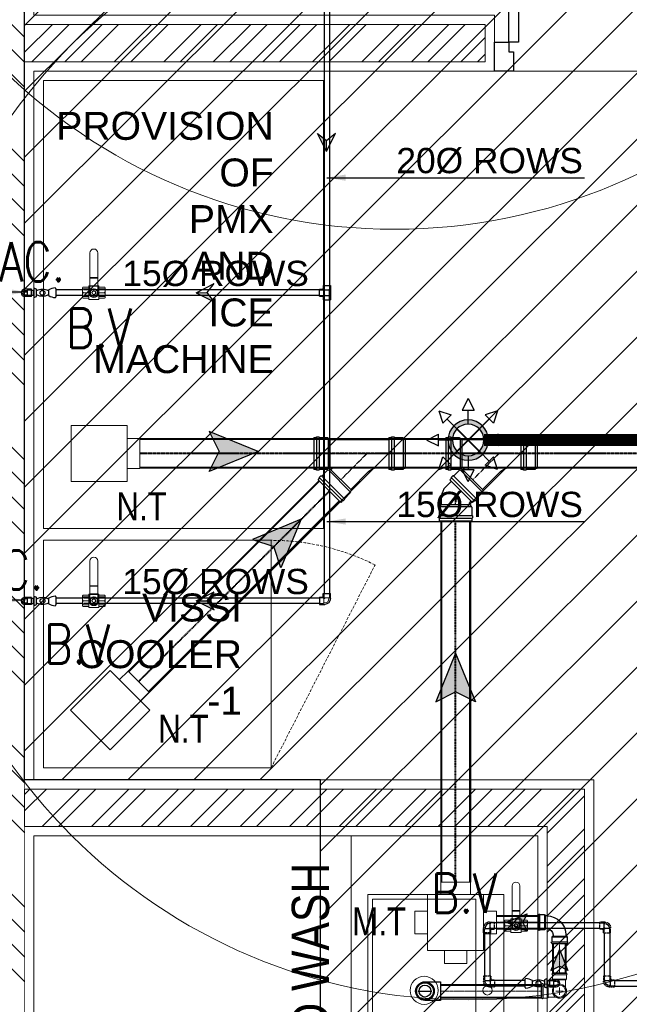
# Model space of a CAD drawing. Header units: millimetres. Extents: x -226731 to 126254, y -16359 to 60195.
# Tile 62 of 256: x -164022 to -162390, y 16144 to 18782. Entities that reach past the tile are written whole.
import ezdxf
from ezdxf.lldxf.tags import DXFTag

# ---------------------------------------------------------------- set-up
doc = ezdxf.new("R2010")
doc.units = ezdxf.units.MM
doc.header["$LTSCALE"] = 0.1
doc.header["$MEASUREMENT"] = 0
for name, pattern in [('CENTER', [2, 1.25, -0.25, 0.25, -0.25]), ('CENTER2', [1.125, 0.75, -0.125, 0.125, -0.125]), ('CONTINOUS', [0, 0, 0]), ('DASHDOT2', [0.5, 0.25, -0.125, 0, -0.125]), ('DASHED', [0.75, 0.5, -0.25]), ('DASHED2', [0.375, 0.25, -0.125])]:
    doc.linetypes.add(name, pattern=pattern)
doc.layers.get('0').update_dxf_attribs({"lineweight": 5})
for name, color, linetype, lineweight in [('-P-Text', 7, 'Continuous', 18), ('0_CCE_ FF_SIDE WALL SPRINKLER', 6, 'Continuous', 0), ('0_CCE_FF_100 DIA PIPE', 11, 'Continuous', 0), ('0_CCE_PL_80DIA WASTE PIPE', 80, 'DASHED', 25), ('15dia.(Ball Val)', 6, 'Continuous', 13), ('Annotation-Tag-Section', 8, 'Continuous', 15), ('BSEML-DWS INTERNAL', 90, 'DASHDOT2', 30), ('DIM', 142, 'Continuous', 9), ('Dominos Jalandhar - Xbase$0$I-FURN', 25, 'Continuous', 5), ('HATCH', 9, 'Continuous', 0), ('MEP FLUSH WATER', 1, 'CENTER2', 40), ('MEP WASTE PIPE.', 3, 'Continuous', 0), ('NPC-P-LEDGE WALL', 150, 'Continuous', 13), ('S-Col', 170, 'Continuous', 20), ('S2-Civil plan', 5, 'Continuous', 5), ('SPRINKLER COVERAGE AREA', 1, 'Continuous', 9), ('TEXT', 70, 'Continuous', 5), ('WALLS', 1, 'Continuous', 5)]:
    doc.layers.add(name, color=color, linetype=linetype, lineweight=lineweight)
for name, color, linetype in [('0_CCE_Domestic pipe', 5, 'Continuous'), ('0_CCE_PL Domestic pipe', 5, 'DOMESTIC_LINE'), ('0_CCE_PL_WATER SUPPLY ARROW', 7, 'Continuous'), ('0_CCE_PLUMBIMG TEXT', 8, 'Continuous'), ('0_PC_PL_SEW FLOW DIRECTIONS', 21, 'Continuous'), ('Door', 5, 'Continuous'), ('FIRE FIGHTING SERVICES', 5, 'Continuous'), ('JMT-F-SPRINKLER', 50, 'Continuous'), ('NPC-P-Waste Water Pipe', 5, 'Continuous'), ('PLUMBING FITTINGS', 30, 'FLUSHING_WATER_SUPPLY')]:
    doc.layers.add(name, color=color, linetype=linetype)
doc.styles.add('ARIAL', font='arial.ttf')
doc.styles.add('Dominos CV Raman - X base$0$50', font='arial.ttf', dxfattribs={"height": 75})
doc.styles.add('romance', font='romans.shx', dxfattribs={"width": 0.8})
doc.styles.add('ROMAND', font='ROMAND.shx', dxfattribs={"width": 0.8, "height": 225})
doc.styles.add('S2-ARIAL', font='arial.ttf')
doc.styles.get("Standard").update_dxf_attribs({"font": 'ARIALN.TTF'})
tags = doc.linetypes.add('DASH', pattern=[0.35, 0.25, -0.1]).pattern_tags.tags
tags[6:7] = [DXFTag(74, 4), DXFTag(75, 0), DXFTag(340, '0'), DXFTag(46, 1.0), DXFTag(50, 0.0), DXFTag(44, 0.0), DXFTag(45, 0.0)]
tags[4:5] = [DXFTag(74, 4), DXFTag(75, 0), DXFTag(340, '0'), DXFTag(46, 1.0), DXFTag(50, 0.0), DXFTag(44, 0.0), DXFTag(45, 0.0)]
doc.linetypes.add('DOMESTIC_LINE', pattern='A,0.5,-0.2,["DWS",ARIAL,S=0.1,R=0,X=-0.1,Y=-0.05],-0.25', length=0.95)
doc.linetypes.add('FLUSHING_WATER_SUPPLY', pattern='A,0.5,-0.2,["FWS",Standard,S=0.1,R=0,X=-0.14,Y=-0.05],-0.2', length=0.9)
doc.dimstyles.new('C', dxfattribs={"dimtxt": 175, "dimasz": 125, "dimexe": 100, "dimexo": 100, "dimgap": 100, "dimtad": 1, "dimdec": 0, "dimzin": 0, "dimdsep": 46, "dimtxsty": 'ROMAND', "dimcen": 0, "dimclrd": 5, "dimclre": 5, "dimclrt": 2, "dimadec": 0, "dimazin": 0, "dimtfac": 1, "dimtdec": 0, "dimtix": 1, "dimtmove": 2, "dimatfit": 3, "dimfxl": 0, "dimfrac": 1, "dimtolj": 1, "dimtzin": 0, "dimarcsym": 0})
pattern_1 = [(225, (-23958, 0), (66.29126, -66.29126), []), (225, (-24002.19, 5e-15), (66.29126, -66.29126), [])]

# ---------------------------------------------------------------- blocks, each defined once
blk = doc.blocks.new('A$C2d118bc3')
at = {"layer": 'Dominos Jalandhar - Xbase$0$I-FURN', "color": 8, "linetype": 'DASHED2', "ltscale": 12}
blk.add_line((-12.19, 0), (9.21, -10.96), dxfattribs=at)
at = {"layer": 'Dominos Jalandhar - Xbase$0$I-FURN', "color": 8}
blk.add_lwpolyline([(11.81, 0), (-12.19, 0), (-12.19, 24), (11.81, 24)], close=True, dxfattribs=at)
at = {"layer": 'Dominos Jalandhar - Xbase$0$I-FURN', "color": 8, "linetype": 'DASHED2', "ltscale": 12}
blk.add_arc((-12.62, 0), 24.43, 333.3464, 359.9994, dxfattribs=at)
blk = doc.blocks.new('washbasin')
at = {"layer": 'DIM', "color": 8}
for points in [[(-227434.55, -32227.62), (-227414.05, -32227.62), (-227414.05, -32242.12), (-227434.55, -32242.12)], [(-227434.05, -32230.62), (-227414.55, -32230.62), (-227414.55, -32241.62), (-227434.05, -32241.62)]]:
    blk.add_lwpolyline(points, close=True, dxfattribs=at)
for centre, radius in [((-227424.3, -32229.37), 0.5), ((-227424.3, -32236.12), 1.5)]:
    blk.add_circle(centre, radius, dxfattribs=at)
blk = doc.blocks.new('d900')
at = {"color": 8}
blk.add_lwpolyline([(37.5, 75), (37.5, 900), (62.5, 900), (62.5, 75)], close=True, dxfattribs=at)
for points in [[(0, 0), (0, 75), (37.5, 75), (37.5, 50), (50, 50), (50, 0), (0, 0)], [(900, 0), (900, 75), (862.5, 75), (862.5, 50), (850, 50), (850, 0), (900, 0)]]:
    blk.add_lwpolyline(points, dxfattribs=at)
blk.add_arc((36.8, 74.7), 825.7, 0.0189, 88.2183, dxfattribs=at)
blk = doc.blocks.new('aaaa')
at = {"layer": 'PLUMBING FITTINGS', "color": 7, "linetype": 'Continuous'}
for p, q in [((-31037.6, -481530.6), (-31024.6, -481537.1)), ((-31037.6, -481582.7), (-31024.6, -481576.2)), ((-30959.4, -481542.8), (-30959.4, -481570.5)), ((-30920.4, -481534.9), (-30920.4, -481578.4))]:
    blk.add_line(p, q, dxfattribs=at)
blk.add_lwpolyline([(-31050.6, -481543.6), (-31050.6, -481569.7), (-31037.6, -481569.7), (-31037.6, -481543.6)], close=True, dxfattribs=at)
for points in [[(-31037.6, -481530.6), (-31037.6, -481582.7)], [(-31024.6, -481576.2), (-31024.6, -481537.1)]]:
    blk.add_lwpolyline(points, dxfattribs=at)
blk.add_circle((-30992, -481556.7), 13, dxfattribs=at)
for centre, radius, start, end in [((-30992, -481610.9), 71.8, 63.0137, 116.9966), ((-30992, -481502.5), 71.8, 243.0137, 296.9966), ((-30958.1, -481542.8), 1.3, 120.4955, 180.0052), ((-30958.1, -481570.5), 1.3, 180.0052, 239.5148), ((-30918.8, -481609.7), 78.9, 94.3234, 120.4955), ((-30918.8, -481503.6), 78.9, 239.5148, 265.6869), ((-30924.3, -481534.9), 3.91, 0.0052, 96.5714), ((-30924.3, -481578.4), 3.91, 263.439, 0.0052)]:
    blk.add_arc(centre, radius, start, end, dxfattribs=at)
blk = doc.blocks.new('G$C17303681')
at = {"color": 8, "linetype": 'Continuous'}
for p, q in [((0, 17), (9.2, 17)), ((0, 2), (9.2, 2)), ((11.4, 15.3), (18.2, 15.3)), ((11.4, 3.8), (18.2, 3.8)), ((11.5, 4.4), (11.5, 14.7))]:
    blk.add_line(p, q, dxfattribs=at)
for centre, radius, start, end in [((9.2, 14.7), 2.34, 0, 90), ((9.2, 4.4), 2.34, 270, 0), ((18.2, 9.5), 5.76, 270, 90)]:
    blk.add_arc(centre, radius, start, end, dxfattribs=at)
at = {"layer": '0_CCE_PL Domestic pipe', "color": 30, "linetype": 'CONTINOUS', "lineweight": -3, "ltscale": 150, "true_color": 0xf8991e}
for p, q in [((0, 19.1), (0, 0)), ((0, 19.1), (18.2, 19.1)), ((0, 0), (18.2, 0))]:
    blk.add_line(p, q, dxfattribs=at)
blk.add_arc((18, 9.5), 9.53, 271.3035, 88.6965, dxfattribs=at)
blk = doc.blocks.new('15dia.BV.(top)')
at = {"layer": '15dia.(Ball Val)', "color": 7}
for p, q in [((-23.5, 9.9), (-23.5, -9.9)), ((-23.5, 8.1), (-10.5, 8.1)), ((-22.2, 11.5), (-10.5, 11.5)), ((-22.2, 0), (-10.5, 0)), ((-10.5, 14), (-10.5, -14)), ((-10.5, 14), (10.5, 14)), ((10.5, 14), (10.5, -14)), ((22.2, 11.5), (10.5, 11.5)), ((23.5, 8.1), (10.5, 8.1)), ((22.2, 0), (10.5, 0)), ((23.5, 9.9), (23.5, -9.9)), ((-22.2, -8.1), (-10.5, -8.1)), ((-21.8, -11.5), (-10.5, -11.5)), ((-10.5, -14), (10.5, -14)), ((-8, -8.7), (-8, -82)), ((6.7, -13.2), (-6.7, -13.2)), ((6.7, -13.7), (-6.7, -13.7)), ((6.7, -14.2), (-6.7, -14.2)), ((8, -8.7), (8, -82)), ((22.2, -8.1), (10.5, -8.1)), ((21.8, -11.5), (10.5, -11.5)), ((6.7, -30.1), (-6.7, -30.1)), ((6.7, -30.6), (-6.7, -30.6)), ((6.7, -31.1), (-6.7, -31.1))]:
    blk.add_line(p, q, dxfattribs=at)
blk.add_lwpolyline([(0, 8), (-6.9, 4), (-6.9, -4), (0, -8), (6.9, -4), (6.9, 4)], close=True, dxfattribs=at)
for radius in [8, 3.42]:
    blk.add_circle((0, 0), radius, dxfattribs=at)
for centre, radius, start, end in [((-21.8, 9.8), 1.71, 102.1961, 257.2057), ((-16.5, 4.1), 6.96, 144.0758, 215.9242), ((-16.6, -4.1), 6.9, 143.9143, 216.0857), ((0, 0), 10, 334.1581, 205.8419), ((0, 0), 3.91, 90, 31.2416), ((21.8, 9.8), 1.71, 282.7943, 77.8039), ((16.5, 4.1), 6.96, 324.0758, 35.9242), ((16.6, -4.1), 6.9, 323.9143, 36.0857), ((-21.8, -9.8), 1.71, 102.7615, 269.8838), ((-18, -8.7), 10, 0, 25.8419), ((-18, -8.7), 10, 0, 25.8419), ((18, -8.7), 10, 154.1581, 180), ((18, -8.7), 10, 176.0222, 180), ((21.8, -9.8), 1.71, 270.1162, 77.2385), ((0, -82), 8, 180, 0)]:
    blk.add_arc(centre, radius, start, end, dxfattribs=at)
blk = doc.blocks.new('A$C57A56BFF')
at = {"color": 7}
for points in [[(-36.1, 0), (-4.7, 15.4)], [(-4.7, 15.4), (-17.3, -0.2)], [(-36.1, 0), (-17.3, -0.2)], [(-36.1, 0), (-4.9, -15.9)], [(-17.3, -0.2), (-4.9, -15.9)]]:
    blk.add_lwpolyline(points, dxfattribs=at)
blk.add_solid([(-17.3, -0.2), (-36.1, 0), (-4.7, 15.4)], dxfattribs=at)
blk = doc.blocks.new('G$C1CDEEDE1')
at = {"color": 8, "linetype": 'Continuous'}
for p, q in [((0, 26.9), (9.2, 26.9)), ((38.8, 26.9), (29.7, 26.9)), ((0, 11.9), (9.2, 11.9)), ((27.4, 25.2), (11.4, 25.2)), ((11.4, 13.7), (13.7, 13.7)), ((11.5, 14.3), (11.5, 24.6)), ((11.9, 0), (11.9, 9.2)), ((13.7, 11.4), (13.7, 13.7)), ((24.6, 11.5), (14.3, 11.5)), ((27.4, 13.7), (25.2, 13.7)), ((25.2, 11.4), (25.2, 13.7)), ((26.9, 0), (26.9, 9.2)), ((27.3, 14.3), (27.3, 24.6)), ((38.8, 11.9), (29.7, 11.9))]:
    blk.add_line(p, q, dxfattribs=at)
for centre, start, end in [((9.2, 24.6), 0, 90), ((29.7, 24.6), 90, 180), ((9.2, 14.3), 270, 0), ((14.3, 9.2), 90, 180), ((24.6, 9.2), 0, 90), ((29.7, 14.3), 180, 270)]:
    blk.add_arc(centre, 2.34, start, end, dxfattribs=at)
at = {"layer": '0_CCE_PL Domestic pipe', "color": 30, "linetype": 'CONTINOUS', "lineweight": -3, "ltscale": 150, "true_color": 0xf8991e}
for p, q in [((0, 9.9), (0, 29)), ((38.8, 29), (0, 29)), ((38.8, 9.9), (38.8, 29)), ((7.6, 9.9), (0, 9.9)), ((9.9, 0), (9.9, 7.6)), ((9.9, 0), (29, 0)), ((29, 0), (29, 7.6)), ((38.8, 9.9), (31.3, 9.9))]:
    blk.add_line(p, q, dxfattribs=at)
for centre, start, end in [((7.6, 7.6), 0, 90), ((31.3, 7.6), 90, 180)]:
    blk.add_arc(centre, 2.34, start, end, dxfattribs=at)
blk = doc.blocks.new('G$CB144AF6C')
at = {"color": 8, "linetype": 'Continuous'}
for p, q in [((11.9, 29), (11.9, 19.8)), ((26.9, 29), (26.9, 19.8)), ((0, 17), (9.2, 17)), ((0, 2), (9.2, 2)), ((11.4, 15.3), (13.7, 15.3)), ((13.7, 3.8), (11.4, 3.8)), ((11.5, 14.7), (11.5, 4.4)), ((13.7, 17.5), (13.7, 15.3)), ((24.6, 17.4), (14.3, 17.4)), ((25.2, 17.5), (25.2, 15.3))]:
    blk.add_line(p, q, dxfattribs=at)
for centre, radius, start, end in [((9.2, 14.7), 2.34, 0, 90), ((9.2, 4.4), 2.34, 270, 0), ((14.3, 19.8), 2.34, 180, 270), ((13.7, 15.3), 11.5, 270, 0), ((24.6, 19.8), 2.34, 270, 0)]:
    blk.add_arc(centre, radius, start, end, dxfattribs=at)
at = {"layer": '0_CCE_PL Domestic pipe', "color": 30, "linetype": 'CONTINOUS', "lineweight": -3, "ltscale": 150, "true_color": 0xf8991e}
for p, q in [((9.9, 29), (29, 29)), ((9.9, 29), (9.9, 21.4)), ((29, 29), (29, 15.3)), ((0, 19.1), (0, 0)), ((7.6, 19.1), (0, 19.1)), ((13.7, 0), (0, 0))]:
    blk.add_line(p, q, dxfattribs=at)
for centre, radius in [((7.6, 21.4), 2.34), ((13.7, 15.3), 15.3)]:
    blk.add_arc(centre, radius, 270, 0, dxfattribs=at)
blk = doc.blocks.new('G$CF7741237')
at = {"color": 8, "linetype": 'Continuous'}
for p, q in [((0, 17), (9.2, 17)), ((0, 2), (9.2, 2)), ((11.4, 15.3), (18.2, 15.3)), ((11.4, 3.8), (18.2, 3.8)), ((11.5, 4.4), (11.5, 14.7))]:
    blk.add_line(p, q, dxfattribs=at)
for centre, radius, start, end in [((9.2, 14.7), 2.34, 0, 90), ((9.2, 4.4), 2.34, 270, 0), ((18.2, 9.5), 5.76, 270, 90)]:
    blk.add_arc(centre, radius, start, end, dxfattribs=at)
at = {"layer": '0_CCE_PL Domestic pipe', "linetype": 'CONTINOUS', "lineweight": -3, "ltscale": 150}
for p, q in [((0, 19.1), (0, 0)), ((0, 19.1), (18.2, 19.1)), ((0, 0), (18.2, 0))]:
    blk.add_line(p, q, dxfattribs=at)
blk.add_arc((18, 9.5), 9.53, 271.3035, 88.6965, dxfattribs=at)
blk = doc.blocks.new('A$C411cdb99')
at = {"color": 8, "linetype": 'Continuous'}
for p, q in [((0, 10), (12.2, 10)), ((15.2, 7.7), (18.2, 7.7)), ((15.3, 6.9), (15.3, -6.9)), ((0, -10), (12.2, -10)), ((15.2, -7.7), (18.2, -7.7)), ((15.9, -25.9), (15.9, -13.7)), ((18.2, -10.7), (18.2, -7.7)), ((19, -10.6), (32.8, -10.6)), ((33.6, -7.7), (33.6, -10.7)), ((35.9, -25.9), (35.9, -13.7))]:
    blk.add_line(p, q, dxfattribs=at)
for centre, radius, start, end in [((12.2, 6.9), 3.12, 0, 90), ((18.2, -7.7), 15.3, 0, 90), ((12.2, -6.9), 3.12, 270, 0), ((19, -13.7), 3.12, 90, 180), ((32.8, -13.7), 3.12, 0, 90)]:
    blk.add_arc(centre, radius, start, end, dxfattribs=at)
at = {"layer": '0_CCE_Domestic pipe', "linetype": 'DASHED', "ltscale": 75}
for p, q in [((0, -12.7), (0, 12.7)), ((0, 12.7), (18.2, 12.7)), ((0, -12.7), (10.1, -12.7)), ((13.2, -15.8), (13.2, -25.9)), ((13.2, -25.9), (38.6, -25.9)), ((38.6, -7.7), (38.6, -25.9))]:
    blk.add_line(p, q, dxfattribs=at)
for centre, radius in [((18.2, -7.7), 20.4), ((10.1, -15.8), 3.12)]:
    blk.add_arc(centre, radius, 0, 90, dxfattribs=at)
blk = doc.blocks.new('*U587')
blk.add_lwpolyline([(-75, 75), (-75, -75), (75, -75), (75, 75)], close=True)
blk.add_lwpolyline([(40, -75), (40, -108.4), (-40, -108.4), (-40, -75)])
blk = doc.blocks.new('DIR-ARO')
at = {"linetype": 'Continuous'}
blk.add_hatch(color=0, dxfattribs=at).paths.add_polyline_path([(59.9, 0), (201.6, -57.7), (172, 0), (201.6, 57.7)])
at = {"color": 0, "linetype": 'Continuous'}
for p, q in [((59.9, 0), (201.6, 57.7)), ((201.6, 57.7), (172, 0)), ((59.9, 0), (201.6, -57.7)), ((201.6, -57.7), (172, 0))]:
    blk.add_line(p, q, dxfattribs=at)
blk = doc.blocks.new('*U588')
blk.add_lwpolyline([(-75, 75), (-75, -75), (75, -75), (75, 75)], close=True)
blk.add_lwpolyline([(-75, -40), (-108.4, -40), (-108.4, 40), (-75, 40)])
blk = doc.blocks.new('zw$36F0')
at = {"layer": '0_CCE_PL_80DIA WASTE PIPE', "color": 5, "linetype": 'CONTINOUS', "lineweight": -3, "ltscale": 4}
for p, q in [((0, 171.1), (0, 90.8)), ((4.9, 171.1), (0, 171.1)), ((4.9, 171.8), (4.9, 90.1)), ((4.9, 171.8), (4.9, 171.1)), ((29.4, 173.9), (7, 173.9)), ((29.4, 174.6, 0), (29.4, 87.3, 0)), ((29.4, 174.6), (29.4, 173.9)), ((35.4, 175.6), (30.4, 175.6)), ((36.4, 174.6, 0), (36.4, 87.3, 0)), ((36.4, 173.9), (36.4, 174.6)), ((43.3, 173.9), (36.4, 173.9)), ((43.3, 173.9), (43.3, 88)), ((201.3, 168.4), (43.3, 168.4)), ((201.3, 171.1), (201.3, 90.8)), ((206.2, 171.1), (201.3, 171.1)), ((206.2, 171.8), (206.2, 90.1)), ((206.2, 171.8), (206.2, 171.1)), ((230.6, 173.9), (208.3, 173.9)), ((230.6, 174.6, 0), (230.6, 87.3, 0)), ((230.6, 174.6), (230.6, 173.9)), ((236.7, 175.6), (231.6, 175.6)), ((237.7, 174.6, 0), (237.7, 87.3, 0)), ((237.7, 173.9), (237.7, 174.6)), ((244.5, 173.9), (237.7, 173.9)), ((244.5, 173.9), (244.5, 88)), ((0, 90.8), (4.9, 90.8)), ((4.9, 90.8), (4.9, 90.1)), ((7, 88), (29.4, 88)), ((29.4, 88), (29.4, 87.3)), ((30.4, 86.3), (35.4, 86.3)), ((36.4, 87.3), (36.4, 88)), ((36.4, 88), (43.3, 88)), ((71.2, 93.4), (43.3, 93.4)), ((145.7, 34.4), (97.7, 82.5)), ((145.7, 34.4), (97.7, 82.5)), ((200.6, 89.3, 0), (143.9, 32.6, 0)), ((204.6, 86.3, 0), (146.9, 28.6, 0)), ((198.8, 87.5), (196.2, 90)), ((201.3, 93.4), (197.6, 93.4)), ((204.1, 85.8, 0), (200.6, 89.3, 0)), ((201.3, 90.8), (206.2, 90.8)), ((204.6, 86.3, 0), (204.1, 85.8, 0)), ((206.2, 90.8), (206.2, 90.1)), ((223.4, 70.5, 0), (207.6, 86.3, 0)), ((208.3, 88), (230.6, 88)), ((230.6, 88), (230.6, 87.3)), ((231.6, 86.3), (236.7, 86.3)), ((237.7, 87.3), (237.7, 88)), ((237.7, 88), (244.5, 88)), ((223.9, 71.1, 0), (162.1, 9.3, 0)), ((228.9, 66.1, 0), (167.1, 4.3, 0)), ((233.2, 60.7, 0), (172.5, 0, 0)), ((223.9, 71.1, 0), (223.4, 70.5, 0)), ((228.9, 67.5, 0), (225.3, 71.1, 0)), ((228.4, 65.5, 0), (228.9, 66.1, 0)), ((233.2, 60.7, 0), (228.4, 65.5, 0)), ((143.9, 32.6, 0), (147.4, 29.1, 0)), ((147.4, 29.1, 0), (146.9, 28.6, 0)), ((146.9, 25.6, 0), (162.7, 9.8, 0)), ((162.7, 9.8, 0), (162.1, 9.3, 0)), ((162.1, 7.9, 0), (165.7, 4.3, 0)), ((167.1, 4.3, 0), (167.7, 4.8, 0)), ((167.7, 4.8, 0), (172.5, 0, 0))]:
    blk.add_line(p, q, dxfattribs=at)
at = {"layer": '0_CCE_PL_80DIA WASTE PIPE', "color": 7, "linetype": 'CENTER', "lineweight": -3}
for p, q in [((201.3, 130.9), (43.3, 130.9)), ((172.3, 60.9, 0), (102.3, 130.9, 0))]:
    blk.add_line(p, q, dxfattribs=at)
at = {"layer": '0_CCE_PL_80DIA WASTE PIPE', "color": 5, "linetype": 'CONTINOUS', "lineweight": -3, "ltscale": 4}
for centre, radius, start, end in [((7, 171.8), 2.11, 90, 180), ((30.4, 174.6), 1, 90, 180), ((35.4, 174.6), 1, 0, 90), ((208.3, 171.8), 2.11, 90, 180), ((231.6, 174.6), 1, 90, 180), ((236.7, 174.6), 1, 0, 90), ((7, 90.1), 2.11, 180, 270), ((30.4, 87.3), 1, 180, 270), ((35.4, 87.3), 1, 270, 0), ((71.2, 55.9), 37.5, 45, 90), ((197.6, 91.4), 2, 90, 225), ((206.1, 84.8, 0), 2.11, 45, 135), ((208.3, 90.1), 2.11, 180, 270), ((231.6, 87.3), 1, 180, 270), ((236.7, 87.3), 1, 270, 0), ((224.6, 70.4, 0), 1, 45, 135), ((228.2, 66.8, 0), 1, 315, 45), ((148.4, 27.1, 0), 2.11, 135, 225), ((162.9, 8.6, 0), 1, 135, 225), ((166.4, 5, 0), 1, 225, 315)]:
    blk.add_arc(centre, radius, start, end, dxfattribs=at)
blk = doc.blocks.new('*U589')
for points in [[(-30, 75), (-30, 109.6), (30, 109.6), (30, 75)], [(-75, 40), (-108.4, 40), (-108.4, -40), (-75, -40)], [(75, 30), (109.6, 30), (109.6, -30), (75, -30)], [(30, -75), (30, -109.6), (-30, -109.6), (-30, -75)]]:
    blk.add_lwpolyline(points)
blk.add_lwpolyline([(75, 75), (75, -75), (-75, -75), (-75, 75)], close=True)
blk = doc.blocks.new('G$C034B8DBD')
at = {"color": 6, "linetype": 'Continuous', "lineweight": 20, "ltscale": 75}
for p, q in [((2.2, 39.4, 0), (0, 39.4, 0)), ((0, 36.5, 0), (0, 39.4, 0)), ((17, 39.4, 0), (5.4, 39.4, 0)), ((19.2, 38.1, 0), (17, 39.4, 0)), ((19.2, 38.1, 0), (19.2, 36.5, 0)), ((19.2, 36.5, 0), (49.3, 36.5, 0)), ((0, 4.5, 0), (0, 1.6, 0)), ((2.2, 1.6, 0), (0, 1.6, 0)), ((17, 1.6, 0), (5.4, 1.6, 0)), ((19.2, 2.9, 0), (17, 1.6, 0)), ((19.2, 4.5, 0), (49.3, 4.5, 0)), ((19.2, 2.9, 0), (19.2, 4.5, 0))]:
    blk.add_line(p, q, dxfattribs=at)
at = {"color": 8, "lineweight": 13, "ltscale": 75}
for p, q in [((0, 37.9, 0), (0, 3, 0)), ((2.2, 39.4, 0), (2.2, 1.6, 0)), ((5.4, 39.4, 0), (5.4, 1.6, 0)), ((17, 39.4, 0), (17, 1.6, 0)), ((19.2, 37.3, 0), (19.2, 3.7, 0)), ((49.3, 30.1, 0), (49.3, 10.9, 0)), ((39.7, 20.5, 0), (58.9, 20.5, 0))]:
    blk.add_line(p, q, dxfattribs=at)
at = {"color": 6, "linetype": 'Continuous', "lineweight": 20, "ltscale": 75}
for centre, radius, start, end in [((3.8, 39.4, 0), 1.6, 0, 180), ((49.3, 20.5, 0), 18.9, 237.8019, 122.1981), ((3.8, 1.6, 0), 1.6, 180, 0)]:
    blk.add_arc(centre, radius, start, end, dxfattribs=at)
at = {"color": 6, "lineweight": 13, "ltscale": 75}
blk.add_ellipse((49.3, 20.5, 0), major_axis=(11.3, 11.3, 0), ratio=1, start_param=3.926585, end_param=7.068989, dxfattribs=at)
blk = doc.blocks.new('G$C62F76815')
at = {"color": 8, "lineweight": 13, "ltscale": 75}
for p, q in [((40.4, 79.9), (3.2, 79.9)), ((42, 77.5), (1.7, 77.5)), ((42, 74.1), (1.7, 74.1)), ((42, 61.8), (1.7, 61.8)), ((39.8, 59.4), (3.9, 59.4)), ((59.4, 3.9), (59.4, 39.8)), ((61.8, 1.7), (61.8, 42)), ((74.1, 1.7), (74.1, 42)), ((77.5, 1.7), (77.5, 42)), ((79.9, 3.2), (79.9, 40.4))]:
    blk.add_line(p, q, dxfattribs=at)
at = {"layer": 'NPC-P-Waste Water Pipe', "color": 6}
for p, q in [((1.7, 77.5), (1.7, 79.9)), ((4.8, 79.9), (1.7, 79.9)), ((38.9, 79.9), (42, 79.9)), ((42, 77.5), (42, 79.9)), ((1.7, 61.8), (1.7, 74.1)), ((3.1, 59.4), (1.7, 61.8)), ((3.1, 59.4), (4.8, 59.4)), ((4.8, 56), (4.8, 59.4)), ((38.9, 56), (38.9, 59.4)), ((40.6, 59.4), (38.9, 59.4)), ((40.6, 59.4), (42, 61.8)), ((42, 61.8), (42, 74.1)), ((56, 38.9), (59.4, 38.9)), ((59.4, 40.6), (61.8, 42)), ((59.4, 40.6), (59.4, 38.9)), ((61.8, 42), (74.1, 42)), ((77.5, 42), (79.9, 42)), ((79.9, 38.9), (79.9, 42)), ((56, 4.8), (59.4, 4.8)), ((59.4, 3.1), (59.4, 4.8)), ((59.4, 3.1), (61.8, 1.7)), ((61.8, 1.7), (74.1, 1.7)), ((77.5, 1.7), (79.9, 1.7)), ((79.9, 4.8), (79.9, 1.7))]:
    blk.add_line(p, q, dxfattribs=at)
for centre, radius, start, end in [((1.7, 75.8), 1.71, 90, 270), ((56, 56), 51.2, 180, 270), ((56, 56), 17.1, 180, 270), ((42, 75.8), 1.71, 270, 90), ((75.8, 42), 1.71, 0, 180), ((75.8, 1.7), 1.71, 180, 0)]:
    blk.add_arc(centre, radius, start, end, dxfattribs=at)
blk = doc.blocks.new('zw$54FE')
at = {"layer": '0_CCE_PL_80DIA WASTE PIPE', "color": 5, "linetype": 'CONTINOUS', "lineweight": -3, "ltscale": 4}
for p, q in [((0, 62.1), (56.7, 118.8)), ((3, 58.1), (60.7, 115.8)), ((56.7, 118.8), (60.2, 115.3)), ((60.2, 115.3), (60.7, 115.8)), ((63.7, 115.8), (79.5, 100)), ((18.2, 38.8, 0), (80, 100.6, 0)), ((23.2, 33.8, 0), (85, 95.6, 0)), ((28.6, 29.5), (89.3, 90.2)), ((79.5, 100), (80, 100.6)), ((81.4, 100.6), (85, 97)), ((85, 95.6), (84.5, 95)), ((84.5, 95), (89.3, 90.2)), ((88.8, 83.1), (85.5, 86.4)), ((95.1, 82.2), (90.9, 82.2)), ((95.1, 4.6), (95.1, 84.8)), ((95.1, 84.8), (100, 84.8)), ((100, 3.9), (100, 85.5)), ((100, 84.8), (100, 85.5)), ((102.2, 87.6), (124.5, 87.6)), ((124.5, 1, 0), (124.5, 88.4, 0)), ((124.5, 87.6), (124.5, 88.4)), ((125.5, 89.4), (130.5, 89.4)), ((131.5, 1, 0), (131.5, 88.4, 0)), ((131.5, 88.4), (131.5, 87.6)), ((131.5, 87.6), (138.4, 87.6)), ((138.4, 1.8), (138.4, 87.6)), ((3.5, 58.6), (0, 62.1)), ((3, 58.1), (3.5, 58.6)), ((18.8, 39.3), (3, 55.1)), ((18.2, 38.8), (18.8, 39.3)), ((21.8, 33.8), (18.2, 37.4)), ((23.8, 34.3), (23.2, 33.8)), ((28.6, 29.5), (23.8, 34.3)), ((47.6, 18.2), (32.4, 33.3)), ((95.1, 7.2), (74.1, 7.2)), ((100, 4.6), (95.1, 4.6)), ((100, 3.9), (100, 4.6)), ((124.5, 1.8), (102.2, 1.8)), ((124.5, 1), (124.5, 1.8)), ((130.5, 0), (125.5, 0)), ((138.4, 1.8), (131.5, 1.8)), ((131.5, 1.8), (131.5, 1))]:
    blk.add_line(p, q, dxfattribs=at)
at = {"layer": '0_CCE_PL_80DIA WASTE PIPE', "color": 7, "linetype": 'CENTER', "lineweight": -3, "ltscale": 7}
for p, q in [((74.1, 44.7), (59, 59.9)), ((95.1, 44.7), (74.1, 44.7))]:
    blk.add_line(p, q, dxfattribs=at)
at = {"layer": '0_CCE_PL_80DIA WASTE PIPE', "color": 5, "linetype": 'CONTINOUS', "lineweight": -3, "ltscale": 4}
for centre, radius, start, end in [((62.2, 114.3), 2.11, 45, 135), ((80.7, 99.9), 1, 45, 135), ((84.3, 96.3), 1, 315, 45), ((91.7, 87.2), 5, 225, 225), ((90.9, 85.2), 3, 225, 270), ((102.2, 85.5), 2.11, 90, 180), ((125.5, 88.4), 1, 90, 180), ((130.5, 88.4), 1, 0, 90), ((4.5, 56.6), 2.11, 135, 225), ((19, 38.1), 1, 135, 225), ((22.5, 34.5), 1, 225, 315), ((74.1, 44.7), 37.5, 225, 270), ((102.2, 3.9), 2.11, 180, 270), ((125.5, 1), 1, 180, 270), ((130.5, 1), 1, 270, 0)]:
    blk.add_arc(centre, radius, start, end, dxfattribs=at)
at = {"layer": '0_CCE_PL_80DIA WASTE PIPE', "color": 7, "linetype": 'CENTER', "lineweight": -3, "ltscale": 7}
blk.add_arc((89.7, 82.2), 37.5, 225, 270, dxfattribs=at)
blk = doc.blocks.new('A$C67E6678E')
at = {"layer": 'NPC-P-Waste Water Pipe', "true_color": 0xcd6928}
h = blk.add_hatch(dxfattribs=at)
h.set_pattern_fill('ANSI31', color=32, scale=1000)
h.set_pattern_definition([(45, (164851.16, -10699.63), (-88.38835, 88.38835), [])])
h.paths.add_polyline_path([(10643.2, 4336.7), (6342.1, 4336.7), (6342.1, 4814.1), (5642.5, 4814.1), (5642.5, 4508.5), (2241, 4508.5), (2241, 4950), (1634.9, 4950), (1634.9, 6045.3), (842.5, 6045.3), (842.5, 10025), (10643.2, 10025)])
at = {"layer": 'MEP FLUSH WATER', "color": 1}
for p, q in [((6496.2, 6919.8, 9.7), (1150.7, 6919.8, 9.7)), ((1658.3, 6819.2, 0), (1147.8, 6308.8, 0))]:
    blk.add_line(p, q, dxfattribs=at)
at = {"layer": 'MEP FLUSH WATER', "color": 1, "linetype": 'CENTER', "ltscale": 2}
blk.add_line((1996.3, 5771.6, 0), (1996.3, 6739.8, 0), dxfattribs=at)
at = {"layer": 'NPC-P-Waste Water Pipe'}
for p, q in [((6496.2, 6959.2, 9.7), (1150.7, 6959.2, 9.7)), ((6496.2, 6957.3, 9.7), (1150.7, 6957.3, 9.7)), ((6496.2, 6882.3, 9.7), (1150.7, 6882.3, 9.7)), ((6496.2, 6880.4, 9.7), (1150.7, 6880.4, 9.7)), ((1630.4, 6847.1, 0), (1120, 6336.6, 0)), ((1631.7, 6845.7, 0), (1121.3, 6335.3, 0)), ((1684.8, 6792.7, 0), (1174.3, 6282.3, 0)), ((1686.1, 6791.4, 0), (1175.7, 6280.9, 0)), ((1956.9, 6739.8, 0), (1956.9, 5771.6, 0)), ((1958.8, 6739.8, 0), (1958.8, 5771.6, 0)), ((2033.8, 6739.8, 0), (2033.8, 5771.6, 0)), ((2035.7, 6739.8, 0), (2035.7, 5771.6, 0))]:
    blk.add_line(p, q, dxfattribs=at)
at = {"layer": 'NPC-P-Waste Water Pipe', "color": 6}
for p, q in [((2105.9, 5681.9, 0), (2216.2, 5681.9, 0)), ((2105.9, 5679.9, 0), (2216.2, 5679.9, 0)), ((2105.9, 5647.9, 0), (2216.2, 5647.9, 0)), ((2105.9, 5645.9, 0), (2216.2, 5645.9, 0)), ((2256.2, 5528.7, 0), (2256.2, 5605.9, 0)), ((2258.2, 5528.7, 0), (2258.2, 5605.9, 0)), ((2290.2, 5528.7, 0), (2290.2, 5605.9, 0)), ((2292.2, 5528.7, 0), (2292.2, 5605.9, 0)), ((1914.2, 5504.3, 0), (1955.8, 5504.3, 0)), ((1955.8, 5504.3, 0), (1955.8, 5454.3, 0)), ((1955.8, 5497.3, 0), (2224.9, 5497.3, 0)), ((1955.8, 5495.3, 0), (2224.9, 5495.3, 0)), ((1955.8, 5463.3, 0), (2224.9, 5463.3, 0)), ((1955.8, 5461.3, 0), (2224.9, 5461.3, 0))]:
    blk.add_line(p, q, dxfattribs=at)
at = {"layer": 'NPC-P-Waste Water Pipe', "color": 1, "linetype": 'CENTER', "lineweight": 20, "ltscale": 2.5}
for p, q in [((2105.9, 5663.9, 0), (2216.2, 5663.9)), ((2274.2, 5528.7, 0), (2274.2, 5605.9)), ((1955.8, 5479.3, 0), (2224.9, 5479.3, 0))]:
    blk.add_line(p, q, dxfattribs=at)
at = {"layer": 'NPC-P-Waste Water Pipe', "color": 252}
blk.add_line((1895.5, 5479.3, 0), (1932.3, 5479.3, 0), dxfattribs=at)
at = {"layer": 'NPC-P-Waste Water Pipe', "color": 32, "true_color": 0xcd6928}
blk.add_lwpolyline([(10643.2, 4336.7), (6342.1, 4336.7), (6342.1, 4814.1), (5642.5, 4814.1), (5642.5, 4508.5), (2241, 4508.5), (2241, 4950), (1634.9, 4950), (1634.9, 6045.3), (842.5, 6045.3), (842.5, 10025), (10643.2, 10025)], close=True, dxfattribs=at)
at = {"layer": 'NPC-P-Waste Water Pipe', "color": 6, "elevation": 0}
blk.add_lwpolyline([(1955.8, 5454.3), (1914.2, 5454.3)], dxfattribs=at)
at = {"layer": 'NPC-P-Waste Water Pipe', "color": 6}
for radius in [25, 22.4, 16]:
    blk.add_circle((1914.2, 5479.3, 0), radius, dxfattribs=at)
at = {"layer": '0_PC_PL_SEW FLOW DIRECTIONS', "extrusion": (0, 0, -1), "xscale": 0.9261275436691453, "yscale": 0.9261262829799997, "zscale": -0.9261266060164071}
blk.add_blockref('DIR-ARO', (-1522.8, 6925.5), dxfattribs=at)
at = {"layer": '0_PC_PL_SEW FLOW DIRECTIONS', "extrusion": (0, 0, -1)}
for p, xscale, yscale, zscale, rotation in [((-1622.4, 6783.4, 0), 0.9261275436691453, 0.9261262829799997, -0.9261266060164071, 315), ((-1996.3, 6440.8, 0), -0.9261275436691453, 0.9261262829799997, -0.9261266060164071, 89.99999999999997), ((-2108, 5663.9, 0), 0.3951477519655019, 0.3951472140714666, -0.3951473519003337, 180), ((-2274.2, 5614.2, 0), 0.3951477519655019, 0.3951472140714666, -0.3951473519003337, 270)]:
    blk.add_blockref('DIR-ARO', p, dxfattribs=dict(at, xscale=xscale, yscale=yscale, zscale=zscale, rotation=rotation))
at = {"layer": 'Annotation-Tag-Section', "color": 4, "linetype": 'ByBlock', "rotation": 270}
blk.add_blockref('G$C034B8DBD', (2253.8, 5528.7, 0), dxfattribs=at)
at = {"layer": 'Annotation-Tag-Section', "color": 4, "linetype": 'ByBlock'}
blk.add_blockref('G$C034B8DBD', (2224.9, 5458.8, 0), dxfattribs=at)
at = {"layer": 'MEP WASTE PIPE.', "lineweight": 0, "ltscale": 25}
for name, p, rotation in [('*U588', (1042.3, 6919.8, 9.7), 180), ('*U587', (1071.2, 6232.1, 0), 135), ('*U589', (1996.3, 5663.2, 0), 270)]:
    blk.add_blockref(name, p, dxfattribs=dict(at, rotation=rotation))
at = {"layer": 'NPC-P-Waste Water Pipe', "xscale": -1}
for p in [(1861.1, 6788.9, 9.7), (2214.3, 6788.9, 0)]:
    blk.add_blockref('zw$36F0', p, dxfattribs=at)
at = {"layer": 'NPC-P-Waste Water Pipe', "rotation": 270}
blk.add_blockref('zw$54FE', (1951.6, 6878.2, 0), dxfattribs=at)
at = {"layer": 'NPC-P-Waste Water Pipe', "color": 6, "xscale": -1, "rotation": 90}
blk.add_blockref('G$C62F76815', (2296.1, 5685.7), dxfattribs=at)
at = {"layer": '-P-Text', "color": 0, "linetype": 'Continuous', "char_height": 75, "width": 207.685, "attachment_point": 1, "style": 'romance'}
for s, insert in [('{\\fArial|b0|i0|c0|p34;N.T}', (1088.1, 6815.9, 0)), ('{\\fArial|b0|i0|c0|p34;N.T}', (1200, 6219.8, 0)), ('{\\fArial|b0|i0|c0|p34;M.T\\P}', (1719.5, 5703.4, 9.7))]:
    blk.add_mtext(s, dxfattribs=dict(at, insert=insert))
blk = doc.blocks.new('A$C2AD535C3')
at = {"layer": 'JMT-F-SPRINKLER'}
h = blk.add_hatch(color=1, dxfattribs=at)
edge = h.paths.add_edge_path()
edge.add_ellipse((0, 0), major_axis=(63.8, 63.8), ratio=1, start_angle=225, end_angle=405, ccw=False)
edge.add_ellipse((0, 0), major_axis=(63.8, 63.8), ratio=1, start_angle=45, end_angle=225, ccw=False)
edge = h.paths.add_edge_path(flags=16)
edge.add_ellipse((0, 0), major_axis=(-49.9, 49.9), ratio=1, start_angle=135, end_angle=315)
edge.add_ellipse((0, 0), major_axis=(-49.9, 49.9), ratio=1, start_angle=-45, end_angle=135)
at = {"layer": 'JMT-F-SPRINKLER', "color": 1}
for p, q in [((0, 185), (-26.1, 132.9)), ((0, 185), (26.1, 132.9)), ((26.1, 132.9), (-26.1, 132.9)), ((0, 70.5), (0, 132.9)), ((-130.8, 130.8), (-112.5, 75.5)), ((-130.8, 130.8), (-75.5, 112.5)), ((-75.5, 112.5), (-112.5, 75.5)), ((-49.9, 49.9), (-94, 94)), ((49.9, 49.9), (94, 94)), ((130.8, 130.8), (75.5, 112.5)), ((112.5, 75.5), (75.5, 112.5)), ((130.8, 130.8), (112.5, 75.5)), ((-185, 0), (-132.9, 26.1)), ((-132.9, 26.1), (-132.9, -26.1)), ((185, 0), (132.9, 26.1)), ((132.9, -26.1), (132.9, 26.1)), ((-185, 0), (-132.9, -26.1)), ((-70.5, 0), (-132.9, 0)), ((70.5, 0), (132.9, 0)), ((185, 0), (132.9, -26.1)), ((-130.8, -130.8), (-112.5, -75.5)), ((-75.5, -112.5), (-112.5, -75.5)), ((-49.9, -49.9), (-94, -94)), ((0, -70.5), (0, -132.9)), ((49.9, -49.9), (94, -94)), ((75.5, -112.5), (112.5, -75.5)), ((130.8, -130.8), (112.5, -75.5)), ((-130.8, -130.8), (-75.5, -112.5)), ((130.8, -130.8), (75.5, -112.5)), ((0, -185), (-26.1, -132.9)), ((-26.1, -132.9), (26.1, -132.9)), ((0, -185), (26.1, -132.9))]:
    blk.add_line(p, q, dxfattribs=at)
at = {"layer": 'JMT-F-SPRINKLER', "color": 1, "const_width": 7}
for points in [[(-49.9, -49.9), (49.9, 49.9)], [(-49.9, 49.9), (49.9, -49.9)]]:
    blk.add_lwpolyline(points, dxfattribs=at)
at = {"layer": 'JMT-F-SPRINKLER', "color": 1}
for radius in [90.2, 70.5]:
    blk.add_circle((0, 0), radius, dxfattribs=at)
at = {"layer": 'SPRINKLER COVERAGE AREA', "color": 1}
blk.add_circle((0, 0), 2500, dxfattribs=at)
blk = doc.blocks.new('G$C3584CA52')
at = {"layer": '0_CCE_FF_100 DIA PIPE', "color": 1, "linetype": 'CENTER', "ltscale": 5, "const_width": 32}
blk.add_lwpolyline([(239.2, -3565), (2358.7, -3565)], dxfattribs=at)
at = {"layer": '0_CCE_ FF_SIDE WALL SPRINKLER', "color": 240, "xscale": -0.6, "yscale": 0.6, "zscale": 0.6}
for p in [(0, -1500), (196.9, -3565)]:
    blk.add_blockref('A$C2AD535C3', p, dxfattribs=at)
blk = doc.blocks.new('A$C643D7E06')
at = {"layer": '0_CCE_Domestic pipe'}
for p, q in [((2382.3, 5662.1), (2100.2, 5662.1)), ((2382.3, 5647.1), (2100.2, 5647.1)), ((2073.2, 5635.2, 0), (2073.2, 5519.5, 0)), ((2088.2, 5635.2, 0), (2088.2, 5519.5, 0)), ((2394.2, 5635.2, 0), (2394.2, 5519.5, 0)), ((2409.2, 5635.2, 0), (2409.2, 5519.5, 0)), ((2182.4, 5507.6), (2099.2, 5507.6)), ((2182.4, 5492.6), (2099.2, 5492.6)), ((2421.2, 5507.6), (6793.3, 5507.6)), ((2421.2, 5492.6), (6793.3, 5492.6))]:
    blk.add_line(p, q, dxfattribs=at)
at = {"layer": '0_CCE_PL Domestic pipe', "color": 30, "linetype": 'CONTINOUS', "lineweight": -3, "ltscale": 150, "true_color": 0xf8991e}
for p, q in [((1644, 8924.1, 0), (1644, 6544.7, 0)), ((1659, 8924.1, 0), (1659, 6544.7, 0)), ((997.2, 7358.4), (926.1, 7358.4)), ((997.2, 7343.4), (926.1, 7343.4)), ((1632.1, 7358.4, 0), (999.7, 7358.4, 0)), ((1632.1, 7343.4, 0), (999.7, 7343.4, 0)), ((997.2, 6532.7, 0), (926.1, 6532.7, 0)), ((997.2, 6517.7, 0), (926.1, 6517.7, 0)), ((1632.1, 6532.7, 0), (999.7, 6532.7, 0)), ((1632.1, 6517.7, 0), (999.7, 6517.7, 0))]:
    blk.add_line(p, q, dxfattribs=at)
at = {"layer": '0_CCE_Domestic pipe', "yscale": 0.75, "zscale": 0.75}
for p, xscale, rotation in [((2080.8, 5635.2), 0.75, 90.00000000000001), ((2401.7, 5635.2), -0.75, 270), ((2080.8, 5519.5), -0.75, 89.99999999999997), ((2401.7, 5519.5), -0.75, 89.99999999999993)]:
    blk.add_blockref('A$C411cdb99', p, dxfattribs=dict(at, xscale=xscale, rotation=rotation))
at = {"layer": '0_CCE_Domestic pipe', "extrusion": (-2.44052e-08, -3.57963e-07, 1), "xscale": 0.499999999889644, "yscale": 0.499999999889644, "zscale": 0.499999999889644, "rotation": 179.9931102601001}
blk.add_blockref('aaaa', (-13306.7, -235276.4, 0), dxfattribs=at)
at = {"layer": '0_CCE_Domestic pipe'}
blk.add_blockref('G$CF7741237', (2247.5, 5490.6, 0), dxfattribs=at)
at = {"layer": '0_CCE_PL Domestic pipe', "color": 30, "linetype": 'CONTINOUS', "lineweight": -3, "ltscale": 150, "true_color": 0xf8991e, "extrusion": (2.44052e-08, 3.57963e-07, 1), "xscale": 0.499999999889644, "yscale": 0.499999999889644, "zscale": 0.499999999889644, "rotation": 359.9931102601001}
for p in [(16415.2, 248127.1, 0), (16415.2, 247301.4, 0)]:
    blk.add_blockref('aaaa', p, dxfattribs=at)
at = {"layer": '0_CCE_PL Domestic pipe', "color": 30, "linetype": 'CONTINOUS', "lineweight": -3, "ltscale": 150, "true_color": 0xf8991e, "xscale": -1, "rotation": 269.9999999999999}
blk.add_blockref('G$C1CDEEDE1', (1632.1, 7331.5, 0), dxfattribs=at)
at = {"layer": '0_CCE_PL Domestic pipe', "color": 30, "linetype": 'CONTINOUS', "lineweight": -3, "ltscale": 150, "true_color": 0xf8991e, "rotation": 180}
for p in [(861, 7359.9, 0), (861, 6534.2, 0)]:
    blk.add_blockref('G$C17303681', p, dxfattribs=at)
at = {"layer": '0_CCE_PL_WATER SUPPLY ARROW', "linetype": 'ByBlock', "lineweight": -3, "ltscale": 150, "yscale": 1.54161176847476, "zscale": 1.54161176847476}
for p, xscale, rotation in [((1650.3, 7785.3, -2.9), 1.54161176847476, 90.40954683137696), ((1357.6, 7350.5, 0), -1.54161176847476, 179.5904531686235), ((1357.6, 6524.8, 0), -1.54161176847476, 179.5904531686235)]:
    blk.add_blockref('A$C57A56BFF', p, dxfattribs=dict(at, xscale=xscale, rotation=rotation))
at = {"layer": 'BSEML-DWS INTERNAL', "lineweight": -3, "ltscale": 0.5, "xscale": 1.3, "yscale": 1.3, "zscale": 1.3, "rotation": 180}
for p in [(1027.7, 7350.9, -2.9), (1027.7, 6525.2, -2.9), (2157.7, 5654.6)]:
    blk.add_blockref('15dia.BV.(top)', p, dxfattribs=at)
at = {"layer": 'NPC-P-LEDGE WALL', "xscale": -1, "rotation": 89.99999999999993}
blk.add_blockref('G$CB144AF6C', (1661, 6544.7, 0), dxfattribs=at)
at = {"layer": '-P-Text', "color": 0, "linetype": 'Continuous', "char_height": 105, "width": 217.499, "attachment_point": 1, "style": 'romance'}
for s, insert in [('AC.', (774.4, 7485.9, 0)), ('B.V', (953.7, 7308.1, 0)), ('AC.', (715.8, 6660.3, 0)), ('B.V', (895, 6461.9, 0)), ('B.V', (1931, 5794.1, 0))]:
    blk.add_mtext(s, dxfattribs=dict(at, insert=insert))
at = {"layer": '0_CCE_PLUMBIMG TEXT', "color": 7, "lineweight": 0, "attachment_point": 1, "style": 'S2-ARIAL'}
for s, insert, char_height, width in [('20Ø ROWS', (1837.6, 7738.8, 0), 67.71, 634.49), ('\\pi42.43813;PROVISION OF PMX\\P\\pi75.20693;AND ICE MACHINE', (-462.5, 7441.9, 0), 67.708, 991.457), ('15Ø ROWS', (1104.1, 7436.4, 0), 67.71, 522.764), ('15Ø ROWS', (1837.6, 6817.3, 0), 67.71, 634.49), ('15Ø ROWS', (1104.1, 6610.8, 0), 67.71, 522.764)]:
    blk.add_mtext(s, dxfattribs=dict(at, insert=insert, char_height=char_height, width=width))
at = {"layer": '-P-Text', "color": 0, "linetype": 'Continuous'}
for points in [[(1651.6, 7659.1, 0), (2340.9, 7659.1, 0)], [(848.7, 7352.6, 0), (-425.2, 7352.6, 0)], [(1651.6, 6737.6, 0), (2340.9, 6737.6, 0)], [(843.6, 6527, 0), (-440.6, 6527, 0)]]:
    blk.add_leader(points, dimstyle='C', override={"dimtxt": 225, "dimasz": 50, "dimtad": 0, "dimclrd": 0, "dimfxl": 0, "dimarcsym": 1}, dxfattribs=at)

msp = doc.modelspace()

# ---------------------------------------------------------------- hatches: boundary and pattern name
at = {"layer": 'S2-Civil plan', "lineweight": 0}
h = msp.add_hatch(dxfattribs=at)
h.set_pattern_fill('ANSI34', color=8, scale=376.656735, angle=90)
h.set_pattern_definition([(135, (-23958, 0), (-199.7524, -199.7524), []), (135, (-23958, 66.58), (-199.7524, -199.7524), []), (135, (-23958, 133.17), (-199.7524, -199.7524), []), (135, (-23958, 199.75), (-199.7524, -199.7524), [])])
h.paths.add_polyline_path([(-164208.7, 10699.6), (-164008.7, 10699.6), (-164008.7, 20699.2), (-164208.7, 20699.2)])
at = {"layer": 'S2-Civil plan', "ltscale": 100}
h = msp.add_hatch(dxfattribs=at)
h.set_pattern_fill('ANSI32', color=8, scale=250, angle=180, style=0)
h.set_pattern_definition(pattern_1)
h.paths.add_polyline_path([(-157208.7, 18769.5), (-161801.7, 18769.5), (-161801.7, 18669.5), (-157208.7, 18669.5)])
h.paths.add_polyline_path([(-164008.7, 18769.5), (-162776.3, 18769.5), (-162776.3, 18669.5), (-164008.7, 18669.5)])
h = msp.add_hatch(dxfattribs=at)
h.set_pattern_fill('ANSI32', color=8, scale=250, angle=180, style=0)
h.set_pattern_definition(pattern_1)
h.paths.add_polyline_path([(-164008.7, 16719.9), (-162510.2, 16719.9), (-162510.2, 15058.1), (-162610.2, 15058.1), (-162610.2, 15649.6), (-163191.3, 15649.6), (-163191.3, 15749.6), (-162610.2, 15749.6), (-162610.2, 16619.9), (-164008.7, 16619.9)])

# ---------------------------------------------------------------- linework, layer by layer
at = {"layer": 'DIM', "color": 8, "ltscale": 1.2}
msp.add_lwpolyline([(-163958.6, 18619.1), (-163208.6, 18619.1), (-163208.6, 17419), (-163958.6, 17419)], close=True, dxfattribs=at)
at = {"layer": 'Dominos Jalandhar - Xbase$0$I-FURN', "color": 8}
msp.add_lwpolyline([(-163134.7, 16594.9), (-163134.7, 15774.6), (-162635.2, 15774.6), (-162635.2, 16594.9)], close=True, dxfattribs=at)
at = {"layer": 'HATCH', "color": 8, "linetype": 'DASH', "ltscale": 100}
msp.add_line((-162751.3, 18644.5), (-161826.7, 18644.5), dxfattribs=at)
at = {"layer": 'S2-Civil plan', "color": 8, "const_width": 2}
msp.add_lwpolyline([(-164008.7, 10499.6), (-164008.7, 20724.6), (-164208.7, 20724.6), (-164208.7, 10499.6)], close=True, dxfattribs=at)
at = {"layer": 'S2-Civil plan', "color": 8}
for points in [[(-164008.7, 18769.5), (-162776.3, 18769.5), (-162776.3, 18669.5), (-164008.7, 18669.5)], [(-164008.7, 16719.9), (-162510.2, 16719.9), (-162510.2, 15058.1), (-162610.2, 15058.1), (-162610.2, 15649.6), (-163191.3, 15649.6), (-163191.3, 15749.6), (-162610.2, 15749.6), (-162610.2, 16619.9), (-164008.7, 16619.9)]]:
    msp.add_lwpolyline(points, close=True, dxfattribs=at)
at = {"layer": 'WALLS', "color": 8, "ltscale": 1.2}
msp.add_lwpolyline([(-163983.7, 10699.6), (-163983.7, 16594.9), (-162635.2, 16594.9), (-162635.2, 15774.6), (-163216.3, 15774.6), (-163216.3, 15624.6), (-162635.2, 15624.6), (-162635.2, 15033.1), (-162485.2, 15033.1), (-162485.2, 15083.1), (-162390.1, 15083.1), (-162390.1, 15233.1), (-162485.2, 15233.1), (-162485.2, 16744.9), (-163983.7, 16744.9), (-163983.7, 18644.5), (-162751.3, 18644.5), (-162751.3, 18794.5), (-163983.7, 18794.5), (-163983.7, 20724.6)], dxfattribs=at)

# ---------------------------------------------------------------- block references
at = {"layer": '0_CCE_PL Domestic pipe', "color": 0}
msp.add_blockref('A$C643D7E06', (-164851.2, 10699.6), dxfattribs=at)
at = {"layer": 'DIM', "color": 8, "xscale": -25.0738678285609, "yscale": 25.0738678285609, "zscale": 25.0738678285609, "rotation": 270}
msp.add_blockref('washbasin', (645345, 5718587.8), dxfattribs=at)
at = {"layer": 'Door', "color": 8, "xscale": 1.02738497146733, "yscale": 1.02738497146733, "zscale": 1.02738497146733, "rotation": 359.9999521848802}
msp.add_blockref('d900', (-162751.3, 18644.5), dxfattribs=at)
at = {"layer": 'FIRE FIGHTING SERVICES'}
msp.add_blockref('G$C3584CA52', (-163018.3, 21220.5), dxfattribs=at)
at = {"layer": 'NPC-P-Waste Water Pipe', "color": 0}
msp.add_blockref('A$C67E6678E', (-164851.2, 10699.6), dxfattribs=at)
at = {"layer": 'S-Col', "color": 8, "ltscale": 12, "xscale": 25.39999999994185, "yscale": 25.39999999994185, "zscale": 25.39999999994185, "rotation": 90.00000000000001}
msp.add_blockref('A$C2d118bc3', (-163349, 17086.9), dxfattribs=at)

# ---------------------------------------------------------------- texts
at = {"layer": 'TEXT', "color": 8, "insert": (-163293.7, 15378.7), "char_height": 100, "width": 1570.504, "attachment_point": 1, "rotation": 90}
msp.add_mtext('\\pi444.495;HAND WASH', dxfattribs=at)
at = {"layer": 'TEXT', "color": 8, "lineweight": 0, "ltscale": 100, "char_height": 75, "width": 399.821, "attachment_point": 9, "style": 'Dominos CV Raman - X base$0$50'}
for s, insert in [('PROVISION OF PMX\\PAND ICE MACHINE', (-163342, 17833.9)), ('VISSI COOLER\\P-1', (-163426.8, 16919.3))]:
    msp.add_mtext(s, dxfattribs=dict(at, insert=insert))

doc.saveas('drawing.dxf')
